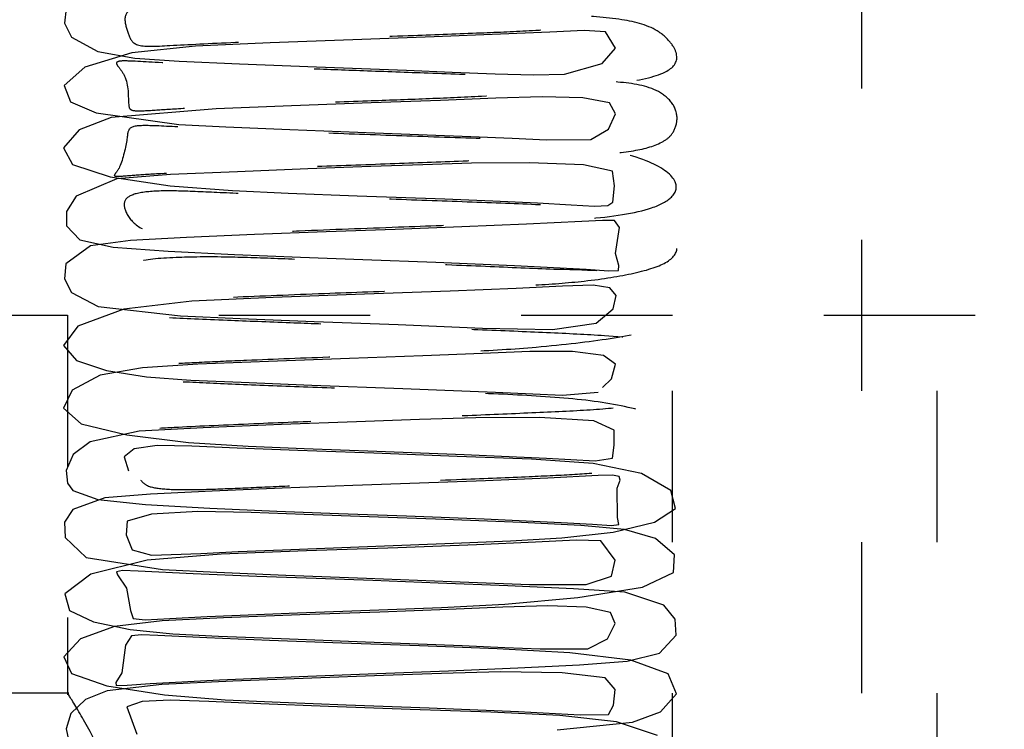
# Model space of a CAD drawing. Header units: inches. Extents: x 1772 to 2706, y -534 to -52.
# Tile 214 of 256: x 1873.897 to 1874.548, y -381.225 to -380.755. Entities that reach past the tile are written whole.
import ezdxf

# ---------------------------------------------------------------- set-up
doc = ezdxf.new("R2010")
doc.units = ezdxf.units.IN
doc.header["$LTSCALE"] = 0.5
doc.header["$MEASUREMENT"] = 0
doc.linetypes.add('HIDDEN', pattern=[0.225, 0.15, -0.075])
doc.layers.add('SID-M-H', color=4, linetype='HIDDEN')

msp = doc.modelspace()

# ---------------------------------------------------------------- linework, layer by layer
at = {"layer": 'SID-M-H'}
for p, q in [((1874.45341, -374.10102), (1874.45341, -381.60102)), ((1873.92748, -380.74809), (1873.92636, -380.75773)), ((1873.92636, -380.75773), (1873.93093, -380.767)), ((1873.93093, -380.767), (1873.94838, -380.77656)), ((1874.17088, -380.76681), (1874.11709, -380.7688)), ((1874.21466, -380.76508), (1874.17088, -380.76681)), ((1874.24724, -380.76362), (1874.21466, -380.76508)), ((1874.27001, -380.76265), (1874.24724, -380.76362)), ((1874.284, -380.76344), (1874.27001, -380.76265)), ((1874.29064, -380.77418), (1874.284, -380.76344)), ((1874.01291, -380.77293), (1873.97092, -380.77739)), ((1874.06224, -380.77071), (1874.01291, -380.77293)), ((1874.11709, -380.7688), (1874.06224, -380.77071)), ((1874.28181, -380.7845), (1874.29064, -380.77418)), ((1873.97092, -380.77739), (1873.93986, -380.78679)), ((1873.94838, -380.77656), (1873.97292, -380.78089)), ((1873.97292, -380.78089), (1874.00228, -380.7828)), ((1873.93986, -380.78679), (1873.92617, -380.79903)), ((1874.00228, -380.7828), (1874.04197, -380.78461)), ((1874.04197, -380.78461), (1874.09301, -380.78661)), ((1874.09301, -380.78661), (1874.15247, -380.78884)), ((1874.25689, -380.79146), (1874.28181, -380.7845)), ((1874.15247, -380.78884), (1874.18268, -380.7901)), ((1874.18268, -380.7901), (1874.21116, -380.79128)), ((1874.21116, -380.79128), (1874.23637, -380.79196)), ((1874.23637, -380.79196), (1874.25689, -380.79146)), ((1873.92617, -380.79903), (1873.93023, -380.80967)), ((1874.21145, -380.80734), (1874.17496, -380.80879)), ((1874.24215, -380.80635), (1874.21145, -380.80734)), ((1874.26905, -380.80704), (1874.24215, -380.80635)), ((1874.28667, -380.81042), (1874.26905, -380.80704)), ((1873.93023, -380.80967), (1873.9472, -380.81707)), ((1874.07639, -380.81244), (1874.0267, -380.81434)), ((1874.12915, -380.81049), (1874.07639, -380.81244)), ((1874.17496, -380.80879), (1874.12915, -380.81049)), ((1874.29057, -380.81769), (1874.28667, -380.81042)), ((1873.95729, -380.82007), (1873.93595, -380.82836)), ((1873.9472, -380.81707), (1874.002, -380.82482)), ((1874.0267, -380.81434), (1873.95729, -380.82007)), ((1874.28606, -380.82788), (1874.29057, -380.81769)), ((1874.002, -380.82482), (1874.03299, -380.82637)), ((1874.03299, -380.82637), (1874.07531, -380.82808)), ((1873.93595, -380.82836), (1873.92568, -380.84021)), ((1874.07531, -380.82808), (1874.13156, -380.83017)), ((1874.13156, -380.83017), (1874.19503, -380.83263)), ((1874.19503, -380.83263), (1874.22238, -380.83387)), ((1874.27444, -380.83465), (1874.28606, -380.82788)), ((1874.22238, -380.83387), (1874.24501, -380.83489)), ((1874.24501, -380.83489), (1874.27444, -380.83465)), ((1873.92568, -380.84021), (1873.93166, -380.85126)), ((1873.93166, -380.85126), (1873.95649, -380.85945)), ((1874.12899, -380.85263), (1874.0872, -380.85416)), ((1874.1633, -380.85136), (1874.12899, -380.85263)), ((1874.19548, -380.85033), (1874.1633, -380.85136)), ((1874.23379, -380.85002), (1874.19548, -380.85033)), ((1874.26959, -380.85139), (1874.23379, -380.85002)), ((1874.28876, -380.85558), (1874.26959, -380.85139)), ((1873.95649, -380.85945), (1873.99627, -380.86531)), ((1873.9964, -380.85793), (1873.96103, -380.86075)), ((1874.04083, -380.85597), (1873.9964, -380.85793)), ((1874.0872, -380.85416), (1874.04083, -380.85597)), ((1874.28991, -380.86524), (1874.28876, -380.85558)), ((1873.96103, -380.86075), (1873.93407, -380.87211)), ((1873.99627, -380.86531), (1874.03746, -380.86852)), ((1874.28885, -380.87623), (1874.28991, -380.86524)), ((1873.93407, -380.87211), (1873.92768, -380.8823)), ((1874.03746, -380.86852), (1874.07429, -380.87017)), ((1874.07429, -380.87017), (1874.11977, -380.87187)), ((1874.11977, -380.87187), (1874.17788, -380.87404)), ((1874.17788, -380.87404), (1874.20961, -380.8753)), ((1874.20961, -380.8753), (1874.23902, -380.87664)), ((1874.23902, -380.87664), (1874.26145, -380.87788)), ((1874.26145, -380.87788), (1874.27679, -380.8787)), ((1874.27679, -380.8787), (1874.28551, -380.87846)), ((1874.28551, -380.87846), (1874.28885, -380.87623)), ((1873.92768, -380.8823), (1873.92761, -380.89171)), ((1873.92761, -380.89171), (1873.93658, -380.90113)), ((1874.23173, -380.89078), (1874.18912, -380.89252)), ((1874.26852, -380.88897), (1874.23173, -380.89078)), ((1874.28211, -380.88825), (1874.26852, -380.88897)), ((1874.28998, -380.88838), (1874.28211, -380.88825)), ((1874.29326, -380.89281), (1874.28998, -380.88838)), ((1874.05198, -380.8976), (1874.00704, -380.89951)), ((1874.09938, -380.89584), (1874.05198, -380.8976)), ((1874.14508, -380.89417), (1874.09938, -380.89584)), ((1874.18912, -380.89252), (1874.14508, -380.89417)), ((1874.29066, -380.91005), (1874.29326, -380.89281)), ((1873.94364, -380.90511), (1873.92729, -380.91703)), ((1873.93658, -380.90113), (1873.95851, -380.90596)), ((1873.97001, -380.90159), (1873.94364, -380.90511)), ((1874.00704, -380.89951), (1873.97001, -380.90159)), ((1873.95851, -380.90596), (1873.99487, -380.90865)), ((1873.99487, -380.90865), (1874.03865, -380.91082)), ((1874.03865, -380.91082), (1874.08233, -380.91261)), ((1874.29295, -380.91813), (1874.29066, -380.91005)), ((1873.92729, -380.91703), (1873.92631, -380.92684)), ((1874.08233, -380.91261), (1874.12371, -380.91415)), ((1874.12371, -380.91415), (1874.17183, -380.91596)), ((1874.17183, -380.91596), (1874.22398, -380.91808)), ((1874.22398, -380.91808), (1874.27135, -380.9205)), ((1874.29277, -380.92144), (1874.29295, -380.91813)), ((1874.27135, -380.9205), (1874.28603, -380.92156)), ((1874.28603, -380.92156), (1874.29277, -380.92144)), ((1873.92631, -380.92684), (1873.93104, -380.93602)), ((1874.27582, -380.93114), (1874.25559, -380.93174)), ((1874.28686, -380.93294), (1874.27582, -380.93114)), ((1873.93104, -380.93602), (1873.94853, -380.94528)), ((1874.12479, -380.93705), (1874.06433, -380.93918)), ((1874.18125, -380.93495), (1874.12479, -380.93705)), ((1874.22498, -380.93318), (1874.18125, -380.93495)), ((1874.25559, -380.93174), (1874.22498, -380.93318)), ((1874.29106, -380.93793), (1874.28686, -380.93294)), ((1874.0105, -380.9416), (1873.96558, -380.94698)), ((1874.06433, -380.93918), (1874.0105, -380.9416)), ((1874.28915, -380.94672), (1874.29106, -380.93793)), ((1873.96558, -380.94698), (1873.93507, -380.95822)), ((1873.94853, -380.94528), (1874.00315, -380.95138)), ((1874.27782, -380.95626), (1874.28915, -380.94672)), ((1873.62841, -380.95102), (1876.00341, -380.95102)), ((1873.92841, -380.95102), (1873.92841, -381.20225)), ((1874.00315, -380.95138), (1874.04252, -380.95317)), ((1874.04252, -380.95317), (1874.09139, -380.95509)), ((1874.09139, -380.95509), (1874.14698, -380.95718)), ((1874.14698, -380.95718), (1874.2027, -380.95948)), ((1874.24899, -380.96043), (1874.27782, -380.95626)), ((1874.32841, -381.70102), (1874.32841, -380.95102)), ((1874.50341, -381.70102), (1874.50341, -380.95102)), ((1873.93507, -380.95822), (1873.92572, -380.97098)), ((1874.2027, -380.95948), (1874.24899, -380.96043)), ((1873.92572, -380.97098), (1873.93427, -380.98087)), ((1874.20271, -380.97624), (1874.16326, -380.97777)), ((1874.23407, -380.97503), (1874.20271, -380.97624)), ((1874.26221, -380.97501), (1874.23407, -380.97503)), ((1874.28282, -380.97753), (1874.26221, -380.97501)), ((1873.93427, -380.98087), (1873.95404, -380.98745)), ((1874.0612, -380.98156), (1874.01454, -380.98337)), ((1874.11484, -380.97955), (1874.0612, -380.98156)), ((1874.16326, -380.97777), (1874.11484, -380.97955)), ((1874.2906, -380.98338), (1874.28282, -380.97753)), ((1873.97787, -380.98566), (1873.94992, -380.99063)), ((1873.95404, -380.98745), (1873.98067, -380.99165)), ((1874.01454, -380.98337), (1873.97787, -380.98566)), ((1874.28799, -380.99309), (1874.2906, -380.98338)), ((1873.94992, -380.99063), (1873.93132, -381.00053)), ((1873.98067, -380.99165), (1874.00993, -380.99384)), ((1874.00993, -380.99384), (1874.04307, -380.99533)), ((1874.04307, -380.99533), (1874.08984, -380.99717)), ((1874.28219, -380.99879), (1874.28799, -380.99309)), ((1873.93132, -381.00053), (1873.92565, -381.01255)), ((1874.08984, -380.99717), (1874.14996, -380.99939)), ((1874.14996, -380.99939), (1874.21131, -381.0019)), ((1874.21131, -381.0019), (1874.236, -381.00304)), ((1874.25562, -381.00375), (1874.27913, -381.0018)), ((1874.236, -381.00304), (1874.25562, -381.00375)), ((1873.92565, -381.01255), (1873.93729, -381.02274)), ((1874.11937, -381.02152), (1874.06987, -381.02336)), ((1874.16113, -381.01998), (1874.11937, -381.02152)), ((1874.19823, -381.01876), (1874.16113, -381.01998)), ((1874.24044, -381.01863), (1874.19823, -381.01876)), ((1874.27642, -381.0209), (1874.24044, -381.01863)), ((1874.28969, -381.02694), (1874.27642, -381.0209)), ((1873.93729, -381.02274), (1873.96767, -381.03013)), ((1873.97567, -381.02767), (1873.94322, -381.03483)), ((1874.01801, -381.02549), (1873.97567, -381.02767)), ((1874.06987, -381.02336), (1874.01801, -381.02549)), ((1874.28987, -381.03695), (1874.28969, -381.02694)), ((1873.94322, -381.03483), (1873.93214, -381.04321)), ((1873.96767, -381.03013), (1874.0083, -381.03507)), ((1874.0083, -381.03507), (1874.04781, -381.03761)), ((1873.97244, -381.0394), (1873.96591, -381.04458)), ((1873.98757, -381.03725), (1873.97244, -381.0394)), ((1874.01064, -381.03758), (1873.98757, -381.03725)), ((1874.04055, -381.03889), (1874.01064, -381.03758)), ((1874.08068, -381.04048), (1874.04055, -381.03889)), ((1874.04781, -381.03761), (1874.08491, -381.03911)), ((1874.1308, -381.04234), (1874.08068, -381.04048)), ((1874.08491, -381.03911), (1874.13285, -381.0409)), ((1874.13285, -381.0409), (1874.19058, -381.04308)), ((1874.28875, -381.04546), (1874.28987, -381.03695)), ((1873.93214, -381.04321), (1873.92738, -381.05364)), ((1873.96591, -381.04458), (1873.96875, -381.05398)), ((1874.18608, -381.04436), (1874.1308, -381.04234)), ((1874.23511, -381.04623), (1874.18608, -381.04436)), ((1874.19058, -381.04308), (1874.24506, -381.04551)), ((1874.27591, -381.0491), (1874.23511, -381.04623)), ((1874.24506, -381.04551), (1874.27719, -381.04723)), ((1874.27719, -381.04723), (1874.28875, -381.04546)), ((1873.92738, -381.05364), (1873.92828, -381.06201)), ((1874.30781, -381.05558), (1874.27591, -381.0491)), ((1874.20477, -381.06045), (1874.1611, -381.06212)), ((1874.24596, -381.05868), (1874.20477, -381.06045)), ((1874.27929, -381.05691), (1874.24596, -381.05868)), ((1874.28878, -381.05673), (1874.27929, -381.05691)), ((1874.29307, -381.05776), (1874.28878, -381.05673)), ((1874.29183, -381.06548), (1874.29379, -381.06021)), ((1874.29379, -381.06021), (1874.29307, -381.05776)), ((1874.32737, -381.06687), (1874.30781, -381.05558)), ((1873.92828, -381.06201), (1873.93187, -381.06693)), ((1873.93187, -381.06693), (1873.94837, -381.07299)), ((1874.02395, -381.06729), (1873.98319, -381.0693)), ((1874.07025, -381.06545), (1874.02395, -381.06729)), ((1874.11706, -381.06374), (1874.07025, -381.06545)), ((1874.1611, -381.06212), (1874.11706, -381.06374)), ((1874.29196, -381.08476), (1874.29183, -381.06548)), ((1874.33028, -381.07876), (1874.32737, -381.06687)), ((1873.95297, -381.07177), (1873.93181, -381.07961)), ((1873.94837, -381.07299), (1873.98002, -381.07624)), ((1873.98319, -381.0693), (1873.95297, -381.07177)), ((1873.93181, -381.07961), (1873.9264, -381.088)), ((1873.98002, -381.07624), (1874.02252, -381.0786)), ((1874.0146, -381.08086), (1873.98378, -381.08253)), ((1874.04974, -381.08144), (1874.0146, -381.08086)), ((1874.02252, -381.0786), (1874.06679, -381.08053)), ((1874.06679, -381.08053), (1874.10753, -381.08209)), ((1874.31655, -381.08796), (1874.33028, -381.07876)), ((1873.96788, -381.08722), (1873.96703, -381.09631)), ((1873.98378, -381.08253), (1873.96788, -381.08722)), ((1874.08473, -381.08277), (1874.04974, -381.08144)), ((1874.12781, -381.08437), (1874.08473, -381.08277)), ((1874.10753, -381.08209), (1874.15249, -381.08376)), ((1874.1779, -381.08622), (1874.12781, -381.08437)), ((1874.15249, -381.08376), (1874.20378, -381.08576)), ((1874.22854, -381.08822), (1874.1779, -381.08622)), ((1874.20378, -381.08576), (1874.25483, -381.08808)), ((1874.29282, -381.0894), (1874.29196, -381.08476)), ((1873.9264, -381.088), (1873.92689, -381.09807)), ((1874.26777, -381.08999), (1874.22854, -381.08822)), ((1874.25483, -381.08808), (1874.27536, -381.08932)), ((1874.29653, -381.09265), (1874.26777, -381.08999)), ((1874.27536, -381.08932), (1874.28797, -381.0902)), ((1874.28797, -381.0902), (1874.29282, -381.0894)), ((1874.28904, -381.0944), (1874.31655, -381.08796)), ((1874.31717, -381.09871), (1874.29653, -381.09265)), ((1873.92689, -381.09807), (1873.94074, -381.11124)), ((1873.96703, -381.09631), (1873.97103, -381.10613)), ((1874.18352, -381.10187), (1874.22134, -381.10035)), ((1874.22134, -381.10035), (1874.25515, -381.09834)), ((1874.26466, -381.09987), (1874.23782, -381.10115)), ((1874.25515, -381.09834), (1874.28904, -381.0944)), ((1874.28095, -381.10024), (1874.26466, -381.09987)), ((1874.29037, -381.11312), (1874.28095, -381.10024)), ((1874.32961, -381.10949), (1874.31717, -381.09871)), ((1873.97103, -381.10613), (1873.98382, -381.10977)), ((1874.08626, -381.10696), (1874.02985, -381.10909)), ((1874.04111, -381.10736), (1874.07057, -381.1061)), ((1874.07057, -381.1061), (1874.13231, -381.10379)), ((1874.14669, -381.10479), (1874.08626, -381.10696)), ((1874.13231, -381.10379), (1874.18352, -381.10187)), ((1874.19871, -381.10281), (1874.14669, -381.10479)), ((1874.23782, -381.10115), (1874.19871, -381.10281)), ((1873.94074, -381.11124), (1873.99107, -381.11928)), ((1873.98107, -381.11299), (1873.94382, -381.1223)), ((1874.02985, -381.10909), (1873.98107, -381.11299)), ((1873.98382, -381.10977), (1874.01656, -381.10855)), ((1874.01656, -381.10855), (1874.04111, -381.10736)), ((1874.28801, -381.12362), (1874.29037, -381.11312)), ((1874.32894, -381.12129), (1874.32961, -381.10949)), ((1873.96469, -381.1199), (1873.96077, -381.12072)), ((1873.97509, -381.12022), (1873.96469, -381.1199)), ((1873.99107, -381.11928), (1874.02709, -381.12104)), ((1873.94382, -381.1223), (1873.92668, -381.13522)), ((1873.96077, -381.12072), (1873.9613, -381.12282)), ((1873.9613, -381.12282), (1873.96728, -381.13159)), ((1874.01146, -381.12204), (1873.97509, -381.12022)), ((1874.05345, -381.12374), (1874.01146, -381.12204)), ((1874.02709, -381.12104), (1874.07278, -381.12292)), ((1874.09276, -381.12521), (1874.05345, -381.12374)), ((1874.07278, -381.12292), (1874.12598, -381.12491)), ((1874.13031, -381.12659), (1874.09276, -381.12521)), ((1874.12598, -381.12491), (1874.18228, -381.12716)), ((1874.27121, -381.12906), (1874.28801, -381.12362)), ((1874.30848, -381.13081), (1874.32894, -381.12129)), ((1873.96728, -381.13159), (1873.9699, -381.14645)), ((1874.17352, -381.12818), (1874.13031, -381.12659)), ((1874.2195, -381.12998), (1874.17352, -381.12818)), ((1874.18228, -381.12716), (1874.23375, -381.12919)), ((1874.26289, -381.13198), (1874.2195, -381.12998)), ((1874.23375, -381.12919), (1874.27121, -381.12906)), ((1874.29686, -381.13428), (1874.26289, -381.13198)), ((1874.26576, -381.13784), (1874.30848, -381.13081)), ((1873.92668, -381.13522), (1873.92959, -381.14636)), ((1874.21748, -381.14217), (1874.26576, -381.13784)), ((1874.32272, -381.14285), (1874.29686, -381.13428)), ((1874.0805, -381.14786), (1874.13423, -381.14585)), ((1874.13423, -381.14585), (1874.17557, -381.14431)), ((1874.18024, -381.14566), (1874.13484, -381.14736)), ((1874.17557, -381.14431), (1874.21748, -381.14217)), ((1874.21612, -381.14423), (1874.18024, -381.14566)), ((1874.24596, -381.14327), (1874.21612, -381.14423)), ((1874.2713, -381.14407), (1874.24596, -381.14327)), ((1874.28736, -381.14757), (1874.2713, -381.14407)), ((1874.33002, -381.15211), (1874.32272, -381.14285)), ((1873.92959, -381.14636), (1873.94561, -381.15388)), ((1873.9699, -381.14645), (1873.97177, -381.15156)), ((1873.97177, -381.15156), (1873.97971, -381.15258)), ((1873.97971, -381.15258), (1873.99593, -381.15169)), ((1874.03147, -381.15121), (1873.99094, -381.15317)), ((1873.99593, -381.15169), (1874.02064, -381.15034)), ((1874.02064, -381.15034), (1874.0805, -381.14786)), ((1874.08206, -381.14931), (1874.03147, -381.15121)), ((1874.13484, -381.14736), (1874.08206, -381.14931)), ((1874.29052, -381.15498), (1874.28736, -381.14757)), ((1874.33072, -381.16261), (1874.33002, -381.15211)), ((1873.95946, -381.15688), (1873.93695, -381.16507)), ((1873.94561, -381.15388), (1873.96979, -381.15893)), ((1873.99094, -381.15317), (1873.95946, -381.15688)), ((1873.96979, -381.15893), (1873.99797, -381.16168)), ((1874.28545, -381.16516), (1874.29052, -381.15498)), ((1873.93695, -381.16507), (1873.92584, -381.17692)), ((1873.97066, -381.16314), (1873.96665, -381.16926)), ((1873.97718, -381.16246), (1873.97066, -381.16314)), ((1873.98806, -381.1628), (1873.97718, -381.16246)), ((1874.02054, -381.16443), (1873.98806, -381.1628)), ((1873.99797, -381.16168), (1874.0282, -381.16324)), ((1874.06194, -381.16617), (1874.02054, -381.16443)), ((1874.0282, -381.16324), (1874.06969, -381.16494)), ((1874.06969, -381.16494), (1874.12541, -381.16702)), ((1874.27241, -381.1717), (1874.28545, -381.16516)), ((1874.31985, -381.1745), (1874.33072, -381.16261)), ((1873.96665, -381.16926), (1873.96418, -381.18768)), ((1874.10983, -381.16798), (1874.06194, -381.16617)), ((1874.161, -381.16979), (1874.10983, -381.16798)), ((1874.12541, -381.16702), (1874.18932, -381.16948)), ((1874.21238, -381.17165), (1874.161, -381.16979)), ((1874.18932, -381.16948), (1874.21741, -381.17073)), ((1874.26052, -381.17428), (1874.21238, -381.17165)), ((1874.21741, -381.17073), (1874.24097, -381.17178)), ((1874.24097, -381.17178), (1874.27241, -381.1717)), ((1873.92584, -381.17692), (1873.93098, -381.18803)), ((1874.30078, -381.17916), (1874.26052, -381.17428)), ((1874.29841, -381.17985), (1874.31985, -381.1745)), ((1874.18025, -381.18626), (1874.22614, -381.18438)), ((1874.22614, -381.18438), (1874.2669, -381.18237)), ((1874.2669, -381.18237), (1874.29841, -381.17985)), ((1874.32544, -381.18834), (1874.30078, -381.17916)), ((1873.93098, -381.18803), (1873.95439, -381.19625)), ((1873.96418, -381.18768), (1873.96033, -381.19395)), ((1874.02894, -381.19217), (1874.08152, -381.18998)), ((1874.08995, -381.19114), (1874.03773, -381.19318)), ((1874.08152, -381.18998), (1874.13289, -381.18803)), ((1874.1372, -381.1894), (1874.08995, -381.19114)), ((1874.13289, -381.18803), (1874.18025, -381.18626)), ((1874.1756, -381.18798), (1874.1372, -381.1894)), ((1874.21455, -381.18696), (1874.1756, -381.18798)), ((1874.25548, -381.18764), (1874.21455, -381.18696)), ((1874.28389, -381.19096), (1874.25548, -381.18764)), ((1874.2904, -381.19868), (1874.28389, -381.19096)), ((1874.33094, -381.20153), (1874.32544, -381.18834)), ((1873.95439, -381.19625), (1873.99248, -381.20213)), ((1873.99065, -381.19525), (1873.95458, -381.19948)), ((1873.96033, -381.19395), (1873.96046, -381.196)), ((1873.96046, -381.196), (1873.96768, -381.19569)), ((1873.96768, -381.19569), (1873.98302, -381.19457)), ((1873.98302, -381.19457), (1874.02894, -381.19217)), ((1874.03773, -381.19318), (1873.99065, -381.19525)), ((1873.92917, -381.20102), (1873.62841, -381.20102)), ((1873.95458, -381.19948), (1873.94024, -381.20526)), ((1873.99248, -381.20213), (1874.03261, -381.20538)), ((1874.28935, -381.20903), (1874.2904, -381.19868)), ((1874.3204, -381.21337), (1874.33094, -381.20153)), ((1873.94024, -381.20526), (1873.93054, -381.21443)), ((1873.97778, -381.20651), (1873.96757, -381.21016)), ((1873.96757, -381.21016), (1873.97416, -381.22813)), ((1873.99615, -381.20565), (1873.97778, -381.20651)), ((1874.02181, -381.20661), (1873.99615, -381.20565)), ((1874.05606, -381.20806), (1874.02181, -381.20661)), ((1874.03261, -381.20538), (1874.06892, -381.20704)), ((1874.10093, -381.20978), (1874.05606, -381.20806)), ((1874.06892, -381.20704), (1874.11249, -381.20868)), ((1874.1548, -381.21177), (1874.10093, -381.20978)), ((1874.11249, -381.20868), (1874.16746, -381.21073)), ((1874.16746, -381.21073), (1874.22646, -381.21313)), ((1874.28602, -381.21524), (1874.28935, -381.20903)), ((1873.93054, -381.21443), (1873.92744, -381.22475)), ((1874.20819, -381.21368), (1874.1548, -381.21177)), ((1874.2539, -381.21579), (1874.20819, -381.21368)), ((1874.22646, -381.21313), (1874.26729, -381.21529)), ((1874.29132, -381.21998), (1874.2539, -381.21579)), ((1874.26729, -381.21529), (1874.28602, -381.21524)), ((1874.30189, -381.22014), (1874.3204, -381.21337)), ((1874.25205, -381.22535), (1874.30189, -381.22014)), ((1874.31854, -381.229), (1874.29132, -381.21998)), ((1873.92744, -381.22475), (1873.92899, -381.23198))]:
    msp.add_line(p, q, dxfattribs=at)
for points, knots in [([(1873.9767, -381.06015), (1873.97801, -381.06147), (1873.98123, -381.06472), (1873.99319, -381.06625), (1874.01124, -381.06655), (1874.03534, -381.06563), (1874.06404, -381.06434), (1874.09609, -381.06298), (1874.13856, -381.06142), (1874.1866, -381.05966), (1874.23192, -381.05777), (1874.26352, -381.05634), (1874.28897, -381.05444), (1874.31112, -381.05016), (1874.32786, -381.04225), (1874.3342, -381.03058), (1874.32203, -381.01773), (1874.28963, -381.0088), (1874.24354, -381.00435), (1874.19176, -381.00223), (1874.13876, -381.00053), (1874.08751, -380.99862), (1874.04155, -380.99685), (1874.00393, -380.99515), (1873.97626, -380.99362), (1873.96602, -380.99426), (1873.96937, -381.00856), (1873.95999, -381.02605), (1873.95882, -381.02769), (1873.96539, -381.02737), (1873.97997, -381.02616), (1874.0071, -381.02463), (1874.04846, -381.02272), (1874.10238, -381.02062), (1874.15444, -381.01871), (1874.20312, -381.01687), (1874.24786, -381.01486), (1874.28276, -381.0132), (1874.30959, -381.01006), (1874.32409, -381.00521), (1874.33139, -380.99539), (1874.33164, -380.98371), (1874.31898, -380.96728), (1874.28809, -380.96459), (1874.24762, -380.96264), (1874.20242, -380.9607), (1874.15655, -380.95901), (1874.11401, -380.95747), (1874.07268, -380.95593), (1874.03033, -380.95431), (1873.99736, -380.95291), (1873.9756, -380.95163), (1873.9617, -380.95095), (1873.95901, -380.95228), (1873.96413, -380.95701), (1873.96944, -380.96789), (1873.96932, -380.97866), (1873.96987, -380.98374), (1873.97707, -380.9844), (1873.99278, -380.9833), (1874.01659, -380.98193), (1874.05362, -380.98036), (1874.10031, -380.97856), (1874.15054, -380.97671), (1874.19562, -380.97504), (1874.24345, -380.97201), (1874.29091, -380.96634), (1874.32247, -380.95951), (1874.33394, -380.94922), (1874.32855, -380.93628), (1874.3011, -380.92118), (1874.26287, -380.92145), (1874.20851, -380.91878), (1874.1586, -380.91696), (1874.11087, -380.91522), (1874.06936, -380.91365), (1874.03044, -380.91214), (1873.99626, -380.91259), (1873.9715, -380.91487), (1873.9647, -380.9209), (1873.96835, -380.93275), (1873.97227, -380.94221), (1873.99408, -380.94111), (1874.03745, -380.93888), (1874.09534, -380.93659), (1874.15252, -380.93452), (1874.19902, -380.93274), (1874.23686, -380.93121), (1874.27292, -380.92852), (1874.30555, -380.9232), (1874.32712, -380.91626), (1874.33415, -380.9055), (1874.32342, -380.89244), (1874.29591, -380.88223), (1874.25964, -380.87868), (1874.21496, -380.87681), (1874.16333, -380.87503), (1874.11038, -380.87305), (1874.0641, -380.87133), (1874.02726, -380.86981), (1873.99776, -380.8684), (1873.97831, -380.86904), (1873.96648, -380.87235), (1873.96484, -380.87947), (1873.97129, -380.89103), (1873.98385, -380.8973), (1874.00431, -380.89801), (1874.02543, -380.8975), (1874.05154, -380.89637), (1874.09163, -380.89461), (1874.14488, -380.89265), (1874.20069, -380.89058), (1874.24215, -380.88875), (1874.28012, -380.88704), (1874.31251, -380.88227), (1874.33038, -380.87241), (1874.33279, -380.86127), (1874.31376, -380.84762), (1874.27143, -380.83797), (1874.21773, -380.83454), (1874.16087, -380.83275), (1874.10498, -380.83074), (1874.05432, -380.8288), (1874.01353, -380.82716), (1873.98212, -380.82519), (1873.968, -380.82567), (1873.96835, -380.83323), (1873.96352, -380.85405), (1873.9582, -380.85864), (1873.96083, -380.85924), (1873.971, -380.85828), (1873.99464, -380.85674), (1874.03385, -380.85481), (1874.08782, -380.85263), (1874.14105, -380.85066), (1874.19103, -380.8488), (1874.23692, -380.84689), (1874.27473, -380.84497), (1874.3027, -380.84292), (1874.3203, -380.83793), (1874.32872, -380.83141), (1874.33259, -380.82092), (1874.32903, -380.81011), (1874.31595, -380.79954), (1874.29191, -380.79615), (1874.25867, -380.7947), (1874.21568, -380.79267), (1874.16912, -380.79093), (1874.12546, -380.78934), (1874.08364, -380.7878), (1874.04128, -380.78619), (1873.99966, -380.78451), (1873.97216, -380.78275), (1873.96191, -380.78259), (1873.96023, -380.78406), (1873.96155, -380.78613), (1873.96934, -380.79578), (1873.96793, -380.81329), (1873.97075, -380.81589), (1873.98083, -380.81564), (1873.99857, -380.81431), (1874.03021, -380.81279), (1874.07373, -380.81102), (1874.12315, -380.80917), (1874.16532, -380.80766), (1874.20667, -380.80591), (1874.25353, -380.80268), (1874.29897, -380.79721), (1874.32651, -380.79107), (1874.33317, -380.78144), (1874.3283, -380.77125), (1874.31695, -380.76021), (1874.29418, -380.75426), (1874.25957, -380.7524), (1874.21405, -380.75055), (1874.16117, -380.74848), (1874.11146, -380.74671), (1874.06889, -380.74508), (1874.02949, -380.74362), (1873.99504, -380.74425), (1873.97065, -380.74658), (1873.96484, -380.75298), (1873.96844, -380.76513), (1873.97242, -380.77389), (1873.99516, -380.77248), (1874.03923, -380.77025), (1874.09724, -380.76798), (1874.15388, -380.76593), (1874.19978, -380.76418), (1874.23767, -380.76262), (1874.27424, -380.75976), (1874.30693, -380.75428), (1874.32797, -380.74716), (1874.33405, -380.73617), (1874.32227, -380.72305), (1874.29433, -380.71333), (1874.25813, -380.71006), (1874.21337, -380.70823), (1874.16175, -380.70643), (1874.10903, -380.70446), (1874.06333, -380.70276), (1874.02669, -380.70123), (1873.9974, -380.69988), (1873.97793, -380.70073), (1873.96615, -380.70414), (1873.96506, -380.7116), (1873.97175, -380.72328), (1873.98475, -380.72906), (1874.00573, -380.72952), (1874.02721, -380.7289), (1874.05361, -380.72773), (1874.09391, -380.72597), (1874.14685, -380.72405), (1874.20196, -380.72199), (1874.2427, -380.72019), (1874.28075, -380.71845), (1874.31353, -380.71334), (1874.33091, -380.70333), (1874.3324, -380.69188), (1874.31193, -380.67825), (1874.26889, -380.66908), (1874.21519, -380.66592), (1874.15818, -380.66413), (1874.10211, -380.6621), (1874.05176, -380.66015), (1874.01187, -380.65857), (1873.98115, -380.65647), (1873.971, -380.65763), (1873.96739, -380.66086), (1873.96861, -380.67034), (1873.96261, -380.68613), (1873.95814, -380.69022), (1873.96134, -380.69063), (1873.97222, -380.68966), (1873.99634, -380.68812), (1874.03581, -380.6862), (1874.09002, -380.684), (1874.14359, -380.68202), (1874.19371, -380.68016), (1874.23931, -380.67823), (1874.27603, -380.6764), (1874.30373, -380.67413), (1874.32078, -380.66915), (1874.32932, -380.66193), (1874.33261, -380.65094), (1874.32836, -380.64047), (1874.31487, -380.63057), (1874.29096, -380.62763), (1874.25765, -380.62608), (1874.21425, -380.62407), (1874.16768, -380.62234), (1874.12379, -380.62074), (1874.08154, -380.61918), (1874.03885, -380.61754), (1873.99764, -380.61591), (1873.96608, -380.61357), (1873.95963, -380.61472), (1873.96208, -380.6181), (1873.96758, -380.62589), (1873.96903, -380.63821), (1873.9677, -380.64551), (1873.97079, -380.64761), (1873.98153, -380.64699), (1874.00003, -380.64569), (1874.03205, -380.64417), (1874.07545, -380.64242), (1874.12455, -380.64058), (1874.16689, -380.63906), (1874.20871, -380.63729), (1874.25542, -380.63435), (1874.29937, -380.62968), (1874.32519, -380.6245), (1874.33207, -380.61662), (1874.32889, -380.60605), (1874.3185, -380.59295), (1874.29443, -380.58568), (1874.25848, -380.58381), (1874.21252, -380.58195), (1874.15962, -380.57989), (1874.11055, -380.57814), (1874.06807, -380.57649), (1874.0285, -380.5751), (1873.99378, -380.57591), (1873.96985, -380.57831), (1873.96501, -380.58507), (1873.96846, -380.59751), (1873.9726, -380.60552), (1873.99626, -380.60385), (1874.04102, -380.60163), (1874.09911, -380.59938), (1874.15519, -380.59734), (1874.20053, -380.59562), (1874.23853, -380.59402), (1874.27563, -380.59098), (1874.30831, -380.58536), (1874.32878, -380.57803), (1874.33387, -380.56685), (1874.32107, -380.55368), (1874.29278, -380.54447), (1874.25666, -380.54144), (1874.21178, -380.53965), (1874.16017, -380.53782), (1874.1077, -380.53588), (1874.0626, -380.5342), (1874.02612, -380.53265), (1873.99703, -380.53138), (1873.97751, -380.53243), (1873.96583, -380.53593), (1873.96531, -380.54375), (1873.9722, -380.55553), (1873.98568, -380.56078), (1874.00717, -380.561), (1874.029, -380.56029), (1874.05568, -380.55909), (1874.09618, -380.55734), (1874.14879, -380.55544), (1874.20318, -380.5534), (1874.24323, -380.55163), (1874.28143, -380.54985), (1874.31456, -380.5444), (1874.33141, -380.53422), (1874.33193, -380.52247), (1874.31004, -380.50889), (1874.26636, -380.50023), (1874.21266, -380.4973), (1874.15546, -380.49552), (1874.09921, -380.49341), (1874.04935, -380.49163), (1874.01002, -380.48957), (1873.98112, -380.48914), (1873.96746, -380.48534), (1873.97363, -380.5144), (1873.93993, -380.45636), (1873.96614, -380.5248), (1873.95712, -380.52012), (1873.96234, -380.5225), (1873.97347, -380.52089), (1873.99812, -380.51959), (1874.03778, -380.51756), (1874.09229, -380.51538), (1874.14618, -380.51339), (1874.1964, -380.51152), (1874.24164, -380.50957), (1874.27726, -380.50785), (1874.30473, -380.50532), (1874.32129, -380.50038), (1874.32991, -380.49232), (1874.33253, -380.48101), (1874.32764, -380.47089), (1874.3138, -380.46168), (1874.29006, -380.4591), (1874.2567, -380.45746), (1874.21345, -380.45551), (1874.16808, -380.45381), (1874.12528, -380.45228), (1874.08912, -380.45087), (1874.05926, -380.45082), (1874.03294, -380.45205), (1874.00633, -380.45415), (1873.98449, -380.45958), (1873.96651, -380.4748), (1873.95646, -380.47916), (1873.95099, -380.48152)], [0, 0, 0, 0, 0.001262, 0.003119, 0.005034, 0.007004, 0.009024, 0.011083, 0.013156, 0.016864, 0.019932, 0.022368, 0.024593, 0.026855, 0.029224, 0.0321, 0.035493, 0.039267, 0.042928, 0.046361, 0.049624, 0.052758, 0.055761, 0.058631, 0.061348, 0.063873, 0.066272, 0.069086, 0.070697, 0.07247, 0.074414, 0.07643, 0.080195, 0.083611, 0.086675, 0.089703, 0.092851, 0.096117, 0.099197, 0.101954, 0.103245, 0.104596, 0.106049, 0.110672, 0.114098, 0.11736, 0.12026, 0.122802, 0.125159, 0.127995, 0.131363, 0.133243, 0.135052, 0.138138, 0.13945, 0.140712, 0.142095, 0.143619, 0.145312, 0.147202, 0.149295, 0.151455, 0.155197, 0.15817, 0.160632, 0.163729, 0.16765, 0.171799, 0.175266, 0.177979, 0.180139, 0.185426, 0.188698, 0.192042, 0.194952, 0.197425, 0.199839, 0.202942, 0.206586, 0.209894, 0.212738, 0.21533, 0.218343, 0.221898, 0.225884, 0.229429, 0.232314, 0.234703, 0.237374, 0.240464, 0.243786, 0.247032, 0.250144, 0.253113, 0.256176, 0.25938, 0.262773, 0.266119, 0.269031, 0.271508, 0.273766, 0.276269, 0.278981, 0.28186, 0.284955, 0.288342, 0.290145, 0.292017, 0.293953, 0.295946, 0.299999, 0.303559, 0.306459, 0.308793, 0.3133, 0.31581, 0.318947, 0.322663, 0.3267, 0.330497, 0.334072, 0.337495, 0.340703, 0.343673, 0.346407, 0.34895, 0.351328, 0.354018, 0.355556, 0.357246, 0.359104, 0.361113, 0.364967, 0.368492, 0.371674, 0.374704, 0.377822, 0.381031, 0.38415, 0.386958, 0.388261, 0.389562, 0.390973, 0.392457, 0.395546, 0.398911, 0.402268, 0.405272, 0.407929, 0.4103, 0.41302, 0.416247, 0.419894, 0.421598, 0.423134, 0.424506, 0.42577, 0.428486, 0.430034, 0.431735, 0.433608, 0.435632, 0.439325, 0.442369, 0.444759, 0.447109, 0.450271, 0.454301, 0.458576, 0.462086, 0.463544, 0.464819, 0.467535, 0.470642, 0.474205, 0.47776, 0.480788, 0.483288, 0.485749, 0.488926, 0.492619, 0.495909, 0.49871, 0.501275, 0.504297, 0.507875, 0.511859, 0.515358, 0.518197, 0.520586, 0.523305, 0.526464, 0.529821, 0.533069, 0.536148, 0.53908, 0.542124, 0.545324, 0.548727, 0.552045, 0.554927, 0.557373, 0.55965, 0.562198, 0.564964, 0.567873, 0.570974, 0.574343, 0.57614, 0.578008, 0.579943, 0.581938, 0.585977, 0.589491, 0.592344, 0.594661, 0.599224, 0.60181, 0.604998, 0.608729, 0.612727, 0.616495, 0.620075, 0.623522, 0.626727, 0.629663, 0.632339, 0.634842, 0.63603, 0.63722, 0.639938, 0.641492, 0.643201, 0.64508, 0.647094, 0.650932, 0.654457, 0.657654, 0.66072, 0.663841, 0.667021, 0.670074, 0.672837, 0.674128, 0.67544, 0.676865, 0.678355, 0.681461, 0.68485, 0.68819, 0.691188, 0.693849, 0.696257, 0.699026, 0.702272, 0.705883, 0.709034, 0.710379, 0.711635, 0.712958, 0.714399, 0.715966, 0.717691, 0.719588, 0.721616, 0.725272, 0.728293, 0.730671, 0.733097, 0.736301, 0.740329, 0.744478, 0.747881, 0.749311, 0.750604, 0.753401, 0.756561, 0.76016, 0.763679, 0.76667, 0.769133, 0.771649, 0.774902, 0.778638, 0.781904, 0.784659, 0.787201, 0.790235, 0.793837, 0.797815, 0.801267, 0.804059, 0.806456, 0.809227, 0.812457, 0.815842, 0.819088, 0.82213, 0.825027, 0.828054, 0.83125, 0.834665, 0.837953, 0.840805, 0.843221, 0.845521, 0.848116, 0.850936, 0.853871, 0.856974, 0.860325, 0.862116, 0.863981, 0.865916, 0.867913, 0.871936, 0.875403, 0.878209, 0.880514, 0.885139, 0.8878, 0.891034, 0.894776, 0.898732, 0.902477, 0.906064, 0.909535, 0.912731, 0.915631, 0.918248, 0.920713, 0.92307, 0.926304, 0.928644, 0.930214, 0.931942, 0.933841, 0.935855, 0.93968, 0.943207, 0.946422, 0.94952, 0.95264, 0.955785, 0.958774, 0.961494, 0.962777, 0.964102, 0.965539, 0.967036, 0.970159, 0.973569, 0.976863, 0.979783, 0.982333, 0.984757, 0.986422, 0.988428, 0.990745, 0.993373, 0.996394, 1, 1, 1, 1]), ([(1873.92854, -381.45081), (1873.92911, -381.4499), (1873.93027, -381.44807), (1873.9399, -381.43208), (1873.95347, -381.40647), (1873.96684, -381.37263), (1873.97342, -381.33468), (1873.97122, -381.2996), (1873.96221, -381.26661), (1873.94868, -381.23584), (1873.93526, -381.21196), (1873.92791, -381.20022), (1873.92895, -381.2019), (1873.92917, -381.20225)], [0, 0, 0, 0, 0.087843, 0.177832, 0.278119, 0.392298, 0.479056, 0.566082, 0.64891, 0.74581, 0.860331, 0.971334, 1, 1, 1, 1])]:
    msp.add_open_spline(points, degree=3, knots=knots, dxfattribs=at)

doc.saveas('drawing.dxf')
